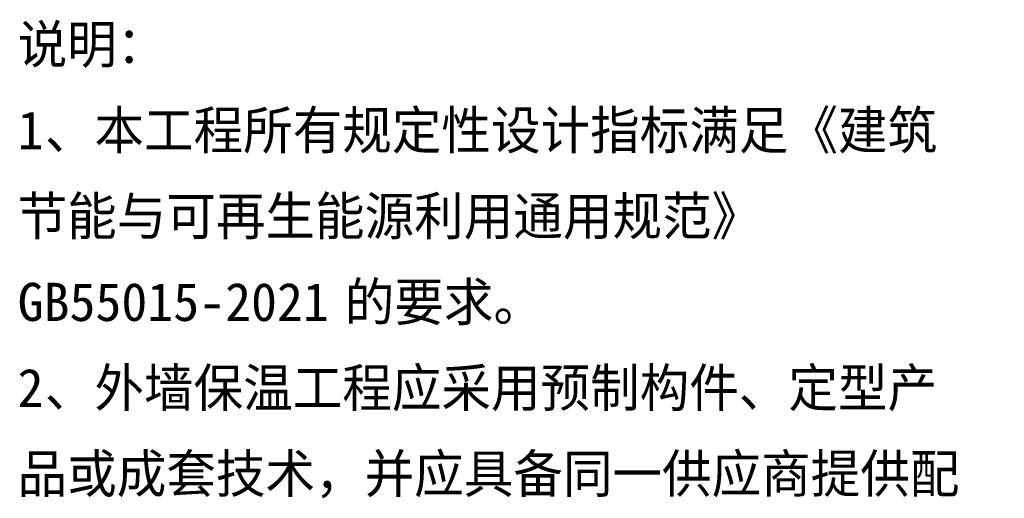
# Model space of a CAD drawing. Extents: x 1109697 to 1467097, y -139975 to 53891.
# Tile 41 of 256: x 1174242 to 1183993, y -124258 to -119521. Entities that reach past the tile are written whole.
import ezdxf

# ---------------------------------------------------------------- set-up
doc = ezdxf.new("R2010")
doc.units = 0
doc.header["$LTSCALE"] = 1000
doc.header["$MEASUREMENT"] = 0
doc.layers.add('PUB_TEXT', color=7, linetype='Continuous')
doc.styles.add('ST', font='txt')

msp = doc.modelspace()

# ---------------------------------------------------------------- texts
at = {"layer": 'PUB_TEXT', "style": 'ST'}
for s, height, p in [('说明：', 377.64, (1174221, -119953.1)), ('1', 377.6, (1174221, -120803.1)), ('、本工程所有规定性设计指标满足《建筑', 377.637, (1174491, -120803.1)), ('节能与可再生能源利用通用规范》', 377.637, (1174221, -121653.1)), ('的要求。', 377.64, (1177461.5, -122503.1)), ('GB55015-2021', 377.637, (1174221, -122503.1)), ('、外墙保温工程应采用预制构件、定型产', 377.637, (1174491, -123353.1)), ('2', 377.6, (1174221, -123353.1)), ('品或成套技术，并应具备同一供应商提供配', 377.637, (1174221, -124203.1))]:
    msp.add_text(s, height=height, dxfattribs=at).set_placement(p)

doc.saveas('drawing.dxf')
